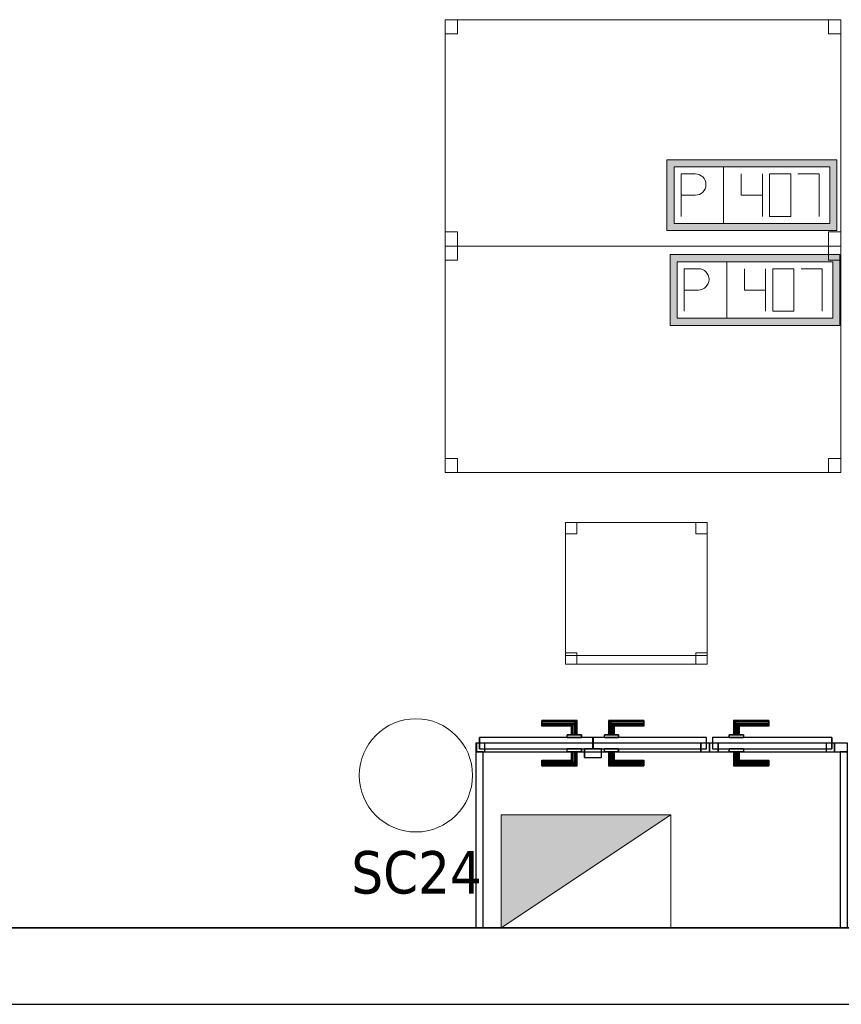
# Model space of a CAD drawing. Header units: metres. Extents: x 397.7 to 427.5, y 12.7 to 28.4.
# Tile 14 of 122: x 404.4 to 407.3, y 12.8 to 16.3. Entities that reach past the tile are written whole.
import ezdxf

# ---------------------------------------------------------------- set-up
doc = ezdxf.new("R2010")
doc.units = ezdxf.units.M
doc.layers.add('01_CARPINTERIA', color=5, linetype='Continuous', lineweight=25, true_color=0x0000ff)
doc.layers.add('01_SUELOS', color=7, linetype='Continuous', lineweight=25, true_color=0x007f00)
for name, color, linetype, lineweight in [('02_MOBILIARIO', 7, 'Continuous', 18), ('A-COLS-____-MCUT', 7, 'Continuous', 18), ('A-COLS-____-OTLN', 7, 'Continuous', 18), ('A-DETL-____-MBND', 7, 'Continuous', 18), ('A-DETL-GENF-OTLN', 7, 'Continuous', 18), ('A-GENM-____-OTLN', 7, 'Continuous', 18), ('A-WALL-____-MCUT', 7, 'Continuous', 25), ('A-WALL-____-OTLN', 7, 'Continuous', 25), ('E-ELEC-EQPM-IDEN', 7, 'Continuous', 30)]:
    doc.layers.add(name, color=color, linetype=linetype, lineweight=lineweight)
doc.styles.add('Tahoma_3', font='tahoma.ttf', dxfattribs={"height": 0.15})

# ---------------------------------------------------------------- blocks, each defined once
blk = doc.blocks.new('Family - Mur P5-151247-08_ELEC_P5')
at = {"layer": 'A-WALL-____-MCUT', "color": 253, "true_color": 0xaaaaaa}
for p, q in [((25.4725, 0.27), (0.0535, 0.27)), ((0, 0), (25.4166, 0))]:
    blk.add_line(p, q, dxfattribs=at)
at = {"layer": 'A-WALL-____-OTLN', "color": 253, "true_color": 0xaaaaaa}
for p, q in [((25.4725, 0.27), (0.0535, 0.27)), ((0, 0), (25.4166, 0))]:
    blk.add_line(p, q, dxfattribs=at)
at = {"layer": 'A-WALL-____-OTLN', "color": 253, "lineweight": 18, "true_color": 0xaaaaaa}
blk.add_line((0, 0), (25.4166, 0), dxfattribs=at)
blk = doc.blocks.new('Family - LONDR55-XX_ZZ-ARQ-CAA-M3D-Londres55-151267-08_ELEC_P5')
at = {"layer": '01_CARPINTERIA', "color": 161, "true_color": 0xaaaaff}
for p, q in [((0.2308, 0.1087), (0.2308, 0.11)), ((0.2308, 0.11), (0.2308, 0.1087)), ((0.3558, 0.11), (0.2308, 0.11)), ((0.2308, 0.105), (0.2308, 0.1087)), ((0.2308, 0.1087), (0.2308, 0.105)), ((0.3545, 0.1087), (0.2308, 0.1087)), ((0.3545, 0.1087), (0.2308, 0.1087)), ((0.2308, 0.1), (0.2308, 0.105)), ((0.2308, 0.105), (0.2308, 0.1)), ((0.3508, 0.105), (0.2308, 0.105)), ((0.3508, 0.105), (0.2308, 0.105)), ((0.3508, 0.105), (0.3458, 0.1)), ((0.3458, 0.1), (0.3508, 0.105)), ((0.3545, 0.1087), (0.3508, 0.105)), ((0.3508, 0.105), (0.3545, 0.1087)), ((0.3508, 0.06), (0.3508, 0.105)), ((0.3508, 0.06), (0.3508, 0.105)), ((0.3558, 0.11), (0.3545, 0.1087)), ((0.3545, 0.1087), (0.3558, 0.11)), ((0.3545, 0.06), (0.3545, 0.1087)), ((0.3545, 0.06), (0.3545, 0.1087)), ((0.3558, 0.06), (0.3558, 0.11)), ((0.4682, 0.1087), (0.4668, 0.11)), ((0.4668, 0.11), (0.4668, 0.06)), ((0.4668, 0.11), (0.4682, 0.1087)), ((0.5918, 0.11), (0.4668, 0.11)), ((0.4718, 0.105), (0.4682, 0.1087)), ((0.4682, 0.1087), (0.4682, 0.06)), ((0.4682, 0.1087), (0.4682, 0.06)), ((0.4682, 0.1087), (0.4718, 0.105)), ((0.5918, 0.1087), (0.4682, 0.1087)), ((0.5918, 0.1087), (0.4682, 0.1087)), ((0.4768, 0.1), (0.4718, 0.105)), ((0.4718, 0.105), (0.4718, 0.06)), ((0.4718, 0.105), (0.4718, 0.06)), ((0.4718, 0.105), (0.4768, 0.1)), ((0.5918, 0.105), (0.4718, 0.105)), ((0.5918, 0.105), (0.4718, 0.105)), ((0.5918, 0.1087), (0.5918, 0.11)), ((0.5918, 0.11), (0.5918, 0.1087)), ((0.5918, 0.105), (0.5918, 0.1087)), ((0.5918, 0.1087), (0.5918, 0.105)), ((0.5918, 0.105), (0.5918, 0.1)), ((0.5918, 0.1), (0.5918, 0.105)), ((0.2308, 0.095), (0.2308, 0.1)), ((0.2308, 0.1), (0.2308, 0.095)), ((0.2308, 0.1), (0.3458, 0.1)), ((0.3458, 0.1), (0.2308, 0.1)), ((0.2308, 0.095), (0.2308, 0.0913)), ((0.2308, 0.0913), (0.2308, 0.095)), ((0.3408, 0.095), (0.2308, 0.095)), ((0.3408, 0.095), (0.2308, 0.095)), ((0.2308, 0.0913), (0.2308, 0.09)), ((0.2308, 0.09), (0.2308, 0.0913)), ((0.3372, 0.0913), (0.2308, 0.0913)), ((0.3372, 0.0913), (0.2308, 0.0913)), ((0.3358, 0.09), (0.2308, 0.09)), ((0.3358, 0.09), (0.3372, 0.0913)), ((0.3372, 0.0913), (0.3358, 0.09)), ((0.3358, 0.06), (0.3358, 0.09)), ((0.3372, 0.0913), (0.3408, 0.095)), ((0.3408, 0.095), (0.3372, 0.0913)), ((0.3372, 0.06), (0.3372, 0.0913)), ((0.3372, 0.06), (0.3372, 0.0913)), ((0.3408, 0.095), (0.3458, 0.1)), ((0.3458, 0.1), (0.3408, 0.095)), ((0.3408, 0.06), (0.3408, 0.095)), ((0.3408, 0.06), (0.3408, 0.095)), ((0.3458, 0.1), (0.3458, 0.06)), ((0.3458, 0.06), (0.3458, 0.1)), ((0.4768, 0.06), (0.4768, 0.1)), ((0.4768, 0.1), (0.4768, 0.06)), ((0.4768, 0.1), (0.4818, 0.095)), ((0.4818, 0.095), (0.4768, 0.1)), ((0.4768, 0.1), (0.5918, 0.1)), ((0.5918, 0.1), (0.4768, 0.1)), ((0.4818, 0.095), (0.4818, 0.06)), ((0.4818, 0.095), (0.4855, 0.0913)), ((0.4855, 0.0913), (0.4818, 0.095)), ((0.4818, 0.095), (0.4818, 0.06)), ((0.5918, 0.095), (0.4818, 0.095)), ((0.5918, 0.095), (0.4818, 0.095)), ((0.4855, 0.0913), (0.4855, 0.06)), ((0.4855, 0.0913), (0.4868, 0.09)), ((0.4868, 0.09), (0.4855, 0.0913)), ((0.4855, 0.0913), (0.4855, 0.06)), ((0.5918, 0.0913), (0.4855, 0.0913)), ((0.5918, 0.0913), (0.4855, 0.0913)), ((0.4868, 0.09), (0.4868, 0.06)), ((0.5918, 0.09), (0.4868, 0.09)), ((0.5918, 0.1), (0.5918, 0.095)), ((0.5918, 0.095), (0.5918, 0.1)), ((0.5918, 0.095), (0.5918, 0.0913)), ((0.5918, 0.0913), (0.5918, 0.095)), ((0.5918, 0.0913), (0.5918, 0.09)), ((0.5918, 0.09), (0.5918, 0.0913)), ((0.4108, 0.05), (0.01, 0.05)), ((0.01, 0.05), (0.01, 0.01)), ((0.4108, 0.05), (0.01, 0.05)), ((0.01, 0.01), (0.01, 0.05)), ((0.3708, 0.06), (0.3208, 0.06)), ((0.3208, 0.06), (0.3708, 0.06)), ((0.3208, 0.05), (0.3208, 0.06)), ((0.3208, 0.05), (0.3208, 0.06)), ((0.3708, 0.05), (0.3208, 0.05)), ((0.3208, 0.05), (0.3708, 0.05)), ((0.3372, 0.06), (0.3358, 0.06)), ((0.3358, 0.06), (0.3372, 0.06)), ((0.3408, 0.06), (0.3372, 0.06)), ((0.3372, 0.06), (0.3408, 0.06)), ((0.3458, 0.06), (0.3408, 0.06)), ((0.3408, 0.06), (0.3458, 0.06)), ((0.3508, 0.06), (0.3458, 0.06)), ((0.3458, 0.06), (0.3508, 0.06)), ((0.3508, 0.06), (0.3545, 0.06)), ((0.3545, 0.06), (0.3508, 0.06)), ((0.3545, 0.06), (0.3558, 0.06)), ((0.3558, 0.06), (0.3545, 0.06)), ((0.3708, 0.05), (0.3708, 0.06)), ((0.3708, 0.06), (0.3708, 0.05)), ((0.4108, 0.01), (0.4108, 0.05)), ((0.4108, 0.01), (0.4108, 0.05)), ((0.8127, 0.05), (0.4118, 0.05)), ((0.4118, 0.05), (0.4118, 0.01)), ((0.8127, 0.05), (0.4118, 0.05)), ((0.4118, 0.01), (0.4118, 0.05)), ((0.5018, 0.06), (0.4518, 0.06)), ((0.4518, 0.06), (0.5018, 0.06)), ((0.4518, 0.05), (0.4518, 0.06)), ((0.4518, 0.05), (0.4518, 0.06)), ((0.5018, 0.05), (0.4518, 0.05)), ((0.4518, 0.05), (0.5018, 0.05)), ((0.4682, 0.06), (0.4668, 0.06)), ((0.4668, 0.06), (0.4682, 0.06)), ((0.4718, 0.06), (0.4682, 0.06)), ((0.4682, 0.06), (0.4718, 0.06)), ((0.4768, 0.06), (0.4718, 0.06)), ((0.4718, 0.06), (0.4768, 0.06)), ((0.4818, 0.06), (0.4768, 0.06)), ((0.4768, 0.06), (0.4818, 0.06)), ((0.4818, 0.06), (0.4855, 0.06)), ((0.4855, 0.06), (0.4818, 0.06)), ((0.4855, 0.06), (0.4868, 0.06)), ((0.4868, 0.06), (0.4855, 0.06)), ((0.5018, 0.05), (0.5018, 0.06)), ((0.5018, 0.06), (0.5018, 0.05)), ((0.8127, 0.01), (0.8127, 0.05)), ((0.8127, 0.01), (0.8127, 0.05)), ((0.03, 0.03), (0, 0.03)), ((0, 0.03), (0, 0)), ((0.03, 0.03), (0, 0.03)), ((0, 0), (0, 0.03)), ((0, 0), (0.03, 0)), ((0, 0), (0.03, 0)), ((0.01, 0.01), (0.4108, 0.01)), ((0.01, 0.01), (0.4108, 0.01)), ((0.03, 0), (0.03, 0.03)), ((0.03, 0), (0.03, 0.03)), ((0.3208, 0.01), (0.3708, 0.01)), ((0.3708, 0.01), (0.3208, 0.01)), ((0.3208, 0), (0.3208, 0.01)), ((0.3208, 0), (0.3208, 0.01)), ((0.3208, 0), (0.3708, 0)), ((0.3708, 0), (0.3208, 0)), ((0.3372, 0), (0.3358, 0)), ((0.3358, 0), (0.3372, 0)), ((0.3358, -0.03), (0.3358, 0)), ((0.3408, 0), (0.3372, 0)), ((0.3372, 0), (0.3408, 0)), ((0.3372, -0.0313), (0.3372, 0)), ((0.3372, -0.0313), (0.3372, 0)), ((0.3408, 0), (0.3458, 0)), ((0.3458, 0), (0.3408, 0)), ((0.3408, -0.035), (0.3408, 0)), ((0.3458, 0), (0.3508, 0)), ((0.3508, 0), (0.3458, 0)), ((0.3458, 0), (0.3458, -0.04)), ((0.3458, -0.04), (0.3458, 0)), ((0.3508, 0), (0.3545, 0)), ((0.3545, 0), (0.3508, 0)), ((0.3508, -0.045), (0.3508, 0)), ((0.3545, 0), (0.3558, 0)), ((0.3558, 0), (0.3545, 0)), ((0.3545, -0.0487), (0.3545, 0)), ((0.3708, 0), (0.3708, 0.01)), ((0.3708, 0.01), (0.3708, 0)), ((0.4418, 0.01), (0.3818, 0.01)), ((0.3818, 0.01), (0.3818, -0.02)), ((0.4418, 0.01), (0.3818, 0.01)), ((0.3818, -0.02), (0.3818, 0.01)), ((0.4118, 0.01), (0.8127, 0.01)), ((0.4118, 0.01), (0.8127, 0.01)), ((0.4418, -0.02), (0.4418, 0.01)), ((0.4418, -0.02), (0.4418, 0.01)), ((0.4518, 0.01), (0.5018, 0.01)), ((0.5018, 0.01), (0.4518, 0.01)), ((0.4518, 0), (0.4518, 0.01)), ((0.4518, 0), (0.4518, 0.01)), ((0.4518, 0), (0.5018, 0)), ((0.5018, 0), (0.4518, 0)), ((0.4682, 0), (0.4668, 0)), ((0.4668, 0), (0.4682, 0)), ((0.4668, 0), (0.4668, -0.05)), ((0.4718, 0), (0.4682, 0)), ((0.4682, 0), (0.4718, 0)), ((0.4682, 0), (0.4682, -0.0487)), ((0.4718, 0), (0.4768, 0)), ((0.4768, 0), (0.4718, 0)), ((0.4718, 0), (0.4718, -0.045)), ((0.4768, 0), (0.4818, 0)), ((0.4818, 0), (0.4768, 0)), ((0.4768, -0.04), (0.4768, 0)), ((0.4768, 0), (0.4768, -0.04)), ((0.4818, 0), (0.4855, 0)), ((0.4855, 0), (0.4818, 0)), ((0.4855, 0), (0.4868, 0)), ((0.4868, 0), (0.4855, 0)), ((0.4855, 0), (0.4855, -0.0313)), ((0.5018, 0), (0.5018, 0.01)), ((0.5018, 0.01), (0.5018, 0)), ((0.8227, 0.03), (0.7927, 0.03)), ((0.7927, 0.03), (0.7927, 0)), ((0.8227, 0.03), (0.7927, 0.03)), ((0.7927, 0), (0.7927, 0.03)), ((0.7927, 0), (0.8227, 0)), ((0.7927, 0), (0.8227, 0)), ((0.8227, 0), (0.8227, 0.03)), ((0.8227, 0), (0.8227, 0.03)), ((0.2308, -0.0313), (0.2308, -0.03)), ((0.2308, -0.03), (0.2308, -0.0313)), ((0.2308, -0.03), (0.3358, -0.03)), ((0.2308, -0.035), (0.2308, -0.0313)), ((0.2308, -0.0313), (0.2308, -0.035)), ((0.2308, -0.0313), (0.3372, -0.0313)), ((0.2308, -0.0313), (0.3372, -0.0313)), ((0.3372, -0.0313), (0.3358, -0.03)), ((0.3358, -0.03), (0.3372, -0.0313)), ((0.3408, -0.035), (0.3372, -0.0313)), ((0.3372, -0.0313), (0.3408, -0.035)), ((0.3408, -0.035), (0.3408, 0)), ((0.3508, -0.045), (0.3508, 0)), ((0.3545, -0.0487), (0.3545, 0)), ((0.3558, -0.05), (0.3558, 0)), ((0.3818, -0.02), (0.4418, -0.02)), ((0.3818, -0.02), (0.4418, -0.02)), ((0.4682, 0), (0.4682, -0.0487)), ((0.4718, 0), (0.4718, -0.045)), ((0.4818, 0), (0.4818, -0.035)), ((0.4818, 0), (0.4818, -0.035)), ((0.4855, -0.0313), (0.4818, -0.035)), ((0.4818, -0.035), (0.4855, -0.0313)), ((0.4855, 0), (0.4855, -0.0313)), ((0.4868, -0.03), (0.4855, -0.0313)), ((0.4855, -0.0313), (0.4868, -0.03)), ((0.4855, -0.0313), (0.5918, -0.0313)), ((0.4855, -0.0313), (0.5918, -0.0313)), ((0.4868, 0), (0.4868, -0.03)), ((0.4868, -0.03), (0.5918, -0.03)), ((0.5918, -0.0313), (0.5918, -0.03)), ((0.5918, -0.03), (0.5918, -0.0313)), ((0.5918, -0.035), (0.5918, -0.0313)), ((0.5918, -0.0313), (0.5918, -0.035)), ((0.2308, -0.04), (0.2308, -0.035)), ((0.2308, -0.035), (0.2308, -0.04)), ((0.2308, -0.035), (0.3408, -0.035)), ((0.2308, -0.035), (0.3408, -0.035)), ((0.2308, -0.045), (0.2308, -0.04)), ((0.2308, -0.04), (0.2308, -0.045)), ((0.3458, -0.04), (0.2308, -0.04)), ((0.2308, -0.04), (0.3458, -0.04)), ((0.2308, -0.045), (0.2308, -0.0487)), ((0.2308, -0.0487), (0.2308, -0.045)), ((0.2308, -0.045), (0.3508, -0.045)), ((0.2308, -0.045), (0.3508, -0.045)), ((0.2308, -0.0487), (0.2308, -0.05)), ((0.2308, -0.05), (0.2308, -0.0487)), ((0.2308, -0.0487), (0.3545, -0.0487)), ((0.2308, -0.0487), (0.3545, -0.0487)), ((0.2308, -0.05), (0.3558, -0.05)), ((0.3458, -0.04), (0.3408, -0.035)), ((0.3408, -0.035), (0.3458, -0.04)), ((0.3458, -0.04), (0.3508, -0.045)), ((0.3508, -0.045), (0.3458, -0.04)), ((0.3508, -0.045), (0.3545, -0.0487)), ((0.3545, -0.0487), (0.3508, -0.045)), ((0.3545, -0.0487), (0.3558, -0.05)), ((0.3558, -0.05), (0.3545, -0.0487)), ((0.4668, -0.05), (0.4682, -0.0487)), ((0.4682, -0.0487), (0.4668, -0.05)), ((0.4668, -0.05), (0.5918, -0.05)), ((0.4682, -0.0487), (0.4718, -0.045)), ((0.4718, -0.045), (0.4682, -0.0487)), ((0.4682, -0.0487), (0.5918, -0.0487)), ((0.4682, -0.0487), (0.5918, -0.0487)), ((0.4718, -0.045), (0.4768, -0.04)), ((0.4768, -0.04), (0.4718, -0.045)), ((0.4718, -0.045), (0.5918, -0.045)), ((0.4718, -0.045), (0.5918, -0.045)), ((0.4818, -0.035), (0.4768, -0.04)), ((0.4768, -0.04), (0.4818, -0.035)), ((0.5918, -0.04), (0.4768, -0.04)), ((0.4768, -0.04), (0.5918, -0.04)), ((0.4818, -0.035), (0.5918, -0.035)), ((0.4818, -0.035), (0.5918, -0.035)), ((0.5918, -0.035), (0.5918, -0.04)), ((0.5918, -0.04), (0.5918, -0.035)), ((0.5918, -0.04), (0.5918, -0.045)), ((0.5918, -0.045), (0.5918, -0.04)), ((0.5918, -0.045), (0.5918, -0.0487)), ((0.5918, -0.0487), (0.5918, -0.045)), ((0.5918, -0.0487), (0.5918, -0.05)), ((0.5918, -0.05), (0.5918, -0.0487))]:
    blk.add_line(p, q, dxfattribs=at)
blk = doc.blocks.new('Family - Porta PA-151268-08_ELEC_P5')
blk.add_blockref('Family - LONDR55-XX_ZZ-ARQ-CAA-M3D-Londres55-151267-08_ELEC_P5', (0, 0))
blk = doc.blocks.new('Family - Evans PA-151382-08_ELEC_P5')
at = {"layer": 'A-WALL-____-MCUT', "color": 253, "true_color": 0xaaaaaa}
for p, q in [((0.0453, 0.03), (0, 0.03)), ((0, 0.03), (0, 0)), ((0, 0), (0.0453, 0)), ((0.0453, 0), (0.0453, 0.03)), ((0.4872, 0.03), (0.4872, 0)), ((0.4878, 0.03), (0.4872, 0.03)), ((0.4872, 0), (0.4878, 0)), ((0.4878, 0), (0.4878, 0.03)), ((1.3105, 0.03), (1.3105, 0)), ((1.3123, 0.03), (1.3105, 0.03)), ((1.3105, 0), (1.3123, 0)), ((1.3123, 0), (1.3123, 0.03))]:
    blk.add_line(p, q, dxfattribs=at)
at = {"layer": 'A-WALL-____-OTLN', "color": 253, "true_color": 0xaaaaaa}
for p, q in [((1.3123, 0.03), (0, 0.03)), ((0, 0.03), (0, 0)), ((0, 0), (1.3123, 0)), ((0.0453, 0), (0.0453, 0.03)), ((0.4872, 0.03), (0.0453, 0.03)), ((0.0453, 0), (0.4872, 0)), ((0.4872, 0), (0.4872, 0.03)), ((0.4878, 0), (0.4878, 0.03)), ((1.3105, 0.03), (0.4878, 0.03)), ((0.4878, 0), (1.3105, 0)), ((1.3105, 0), (1.3105, 0.03)), ((1.3123, 0), (1.3123, 0.03))]:
    blk.add_line(p, q, dxfattribs=at)
at = {"layer": 'A-WALL-____-OTLN', "color": 253, "lineweight": 18, "true_color": 0xaaaaaa}
blk.add_line((0, 0), (1.3123, 0), dxfattribs=at)
blk = doc.blocks.new('Family - Vano de puerta PA-151384-08_ELEC_P5')
at = {"layer": 'A-GENM-____-OTLN', "color": 253, "true_color": 0xaaaaaa}
for p, q in [((406.8738, 13.7631), (406.0511, 13.7631)), ((406.0511, 13.7631), (406.0511, 13.7331)), ((406.0511, 13.7631), (406.8738, 13.7631)), ((406.0511, 13.7331), (406.0511, 13.7631)), ((406.8738, 13.7331), (406.8738, 13.7631)), ((406.8738, 13.7331), (406.8738, 13.7631)), ((406.0511, 13.7331), (406.8738, 13.7331)), ((406.8738, 13.7331), (406.0511, 13.7331))]:
    blk.add_line(p, q, dxfattribs=at)
blk = doc.blocks.new('Family - Vano de puerta PA-151386-08_ELEC_P5')
at = {"layer": 'A-GENM-____-OTLN', "color": 253, "true_color": 0xaaaaaa}
for p, q in [((407.3163, 13.7631), (406.8744, 13.7631)), ((406.8744, 13.7631), (406.8744, 13.7331)), ((406.8744, 13.7631), (407.3163, 13.7631)), ((406.8744, 13.7331), (406.8744, 13.7631)), ((407.3163, 13.7331), (407.3163, 13.7631)), ((407.3163, 13.7331), (407.3163, 13.7631)), ((406.8744, 13.7331), (407.3163, 13.7331)), ((407.3163, 13.7331), (406.8744, 13.7331))]:
    blk.add_line(p, q, dxfattribs=at)
blk = doc.blocks.new('Family - Cadira d_Oficina_P5-151408-08_ELEC_P5')
at = {"layer": 'A-DETL-____-MBND', "color": 253, "true_color": 0xaaaaaa}
for p, q in [((0, 0), (0, 0.5)), ((0, 0.5), (0.5, 0.5)), ((0, 0.5), (0, 0)), ((0.5, 0.5), (0, 0.5)), ((0, 0.5), (0.04, 0.5)), ((0, 0.46), (0, 0.5)), ((0.04, 0.5), (0, 0.5)), ((0, 0.5), (0, 0.46)), ((0.04, 0.5), (0.04, 0.46)), ((0.04, 0.46), (0.04, 0.5)), ((0.46, 0.5), (0.5, 0.5)), ((0.46, 0.46), (0.46, 0.5)), ((0.5, 0.5), (0.46, 0.5)), ((0.46, 0.5), (0.46, 0.46)), ((0.5, 0.5), (0.5, 0.46)), ((0.5, 0.46), (0.5, 0.5)), ((0.5, 0.5), (0.5, 0)), ((0.5, 0), (0.5, 0.5)), ((0.04, 0.46), (0, 0.46)), ((0, 0.46), (0.04, 0.46)), ((0.5, 0.46), (0.46, 0.46)), ((0.46, 0.46), (0.5, 0.46)), ((0, 0.04), (0.04, 0.04)), ((0, 0), (0, 0.04)), ((0.04, 0.04), (0, 0.04)), ((0, 0.04), (0, 0)), ((0.04, 0.04), (0.04, 0)), ((0.04, 0), (0.04, 0.04)), ((0.46, 0.04), (0.5, 0.04)), ((0.46, 0), (0.46, 0.04)), ((0.5, 0.04), (0.46, 0.04)), ((0.46, 0.04), (0.46, 0)), ((0.5, 0.04), (0.5, 0)), ((0.5, 0), (0.5, 0.04)), ((0, 0.03), (0.5, 0.03)), ((0, 0), (0, 0.03)), ((0.5, 0.03), (0, 0.03)), ((0, 0.03), (0, 0)), ((0.04, 0), (0, 0)), ((0, 0), (0.04, 0)), ((0.5, 0), (0, 0)), ((0, 0), (0.5, 0)), ((0.5, 0), (0, 0)), ((0, 0), (0.5, 0)), ((0.46, 0), (0.5, 0)), ((0.5, 0.03), (0.5, 0)), ((0.5, 0), (0.5, 0.03)), ((0.5, 0), (0.46, 0))]:
    blk.add_line(p, q, dxfattribs=at)
blk = doc.blocks.new('Family - Taula 140X80_P5-151414-08_ELEC_P5')
at = {"layer": 'A-DETL-____-MBND', "color": 253, "true_color": 0xaaaaaa}
for p, q in [((0, 0.8001), (1.3973, 0.8001)), ((0, 0), (0, 0.8001)), ((1.3973, 0.8001), (0, 0.8001)), ((0, 0.8001), (0, 0)), ((0, 0.8001), (0.0437, 0.8001)), ((0, 0.7501), (0, 0.8001)), ((0.0437, 0.8001), (0, 0.8001)), ((0, 0.8001), (0, 0.7501)), ((0.0437, 0.8001), (0.0437, 0.7501)), ((0.0437, 0.7501), (0.0437, 0.8001)), ((1.3536, 0.8001), (1.3973, 0.8001)), ((1.3536, 0.7501), (1.3536, 0.8001)), ((1.3973, 0.8001), (1.3536, 0.8001)), ((1.3536, 0.8001), (1.3536, 0.7501)), ((1.3973, 0.8001), (1.3973, 0.7501)), ((1.3973, 0.7501), (1.3973, 0.8001)), ((1.3973, 0.8001), (1.3973, 0)), ((1.3973, 0), (1.3973, 0.8001)), ((0.0437, 0.7501), (0, 0.7501)), ((0, 0.7501), (0.0437, 0.7501)), ((1.3973, 0.7501), (1.3536, 0.7501)), ((1.3536, 0.7501), (1.3973, 0.7501)), ((0, 0.05), (0.0437, 0.05)), ((0, 0), (0, 0.05)), ((0.0437, 0.05), (0, 0.05)), ((0, 0.05), (0, 0)), ((0.0437, 0.05), (0.0437, 0)), ((0.0437, 0), (0.0437, 0.05)), ((1.3536, 0.05), (1.3973, 0.05)), ((1.3536, 0), (1.3536, 0.05)), ((1.3973, 0.05), (1.3536, 0.05)), ((1.3536, 0.05), (1.3536, 0)), ((1.3973, 0.05), (1.3973, 0)), ((1.3973, 0), (1.3973, 0.05)), ((0.0437, 0), (0, 0)), ((0, 0), (0.0437, 0)), ((0, 0), (1.3973, 0)), ((1.3973, 0), (1.3536, 0)), ((1.3536, 0), (1.3973, 0)), ((1.3973, 0), (0, 0))]:
    blk.add_line(p, q, dxfattribs=at)
blk = doc.blocks.new('Family - Taula 140X80_P5-151506-08_ELEC_P5')
at = {"layer": 'A-DETL-____-MBND', "color": 253, "true_color": 0xaaaaaa}
for p, q in [((0, 0.7501), (0, 0.8001)), ((0, 0.8001), (0.0437, 0.8001)), ((0.0437, 0.8001), (0, 0.8001)), ((0, 0.8001), (0, 0.7501)), ((0, 0), (0, 0.8001)), ((0, 0.8001), (1.3973, 0.8001)), ((1.3973, 0.8001), (0, 0.8001)), ((0, 0.8001), (0, 0)), ((0.0437, 0.8001), (0.0437, 0.7501)), ((0.0437, 0.7501), (0.0437, 0.8001)), ((1.3536, 0.7501), (1.3536, 0.8001)), ((1.3536, 0.8001), (1.3973, 0.8001)), ((1.3973, 0.8001), (1.3536, 0.8001)), ((1.3536, 0.8001), (1.3536, 0.7501)), ((1.3973, 0.8001), (1.3973, 0)), ((1.3973, 0), (1.3973, 0.8001)), ((1.3973, 0.8001), (1.3973, 0.7501)), ((1.3973, 0.7501), (1.3973, 0.8001)), ((0.0437, 0.7501), (0, 0.7501)), ((0, 0.7501), (0.0437, 0.7501)), ((1.3973, 0.7501), (1.3536, 0.7501)), ((1.3536, 0.7501), (1.3973, 0.7501)), ((0, 0), (0, 0.05)), ((0, 0.05), (0.0437, 0.05)), ((0.0437, 0.05), (0, 0.05)), ((0, 0.05), (0, 0)), ((0.0437, 0.05), (0.0437, 0)), ((0.0437, 0), (0.0437, 0.05)), ((1.3536, 0), (1.3536, 0.05)), ((1.3536, 0.05), (1.3973, 0.05)), ((1.3973, 0.05), (1.3536, 0.05)), ((1.3536, 0.05), (1.3536, 0)), ((1.3973, 0.05), (1.3973, 0)), ((1.3973, 0), (1.3973, 0.05)), ((0.0437, 0), (0, 0)), ((0, 0), (0.0437, 0)), ((1.3973, 0), (0, 0)), ((0, 0), (1.3973, 0)), ((1.3973, 0), (1.3536, 0)), ((1.3536, 0), (1.3973, 0))]:
    blk.add_line(p, q, dxfattribs=at)
blk = doc.blocks.new('Family - Evans PA-151620-08_ELEC_P5')
at = {"layer": 'A-WALL-____-MCUT', "color": 253, "true_color": 0xaaaaaa}
for p, q in [((0.6225, 0.025), (0, 0.025)), ((0, 0.025), (0, 0)), ((0, 0), (0.6225, 0)), ((0.6225, 0), (0.6225, 0.025))]:
    blk.add_line(p, q, dxfattribs=at)
at = {"layer": 'A-WALL-____-OTLN', "color": 253, "true_color": 0xaaaaaa}
for p, q in [((0.6225, 0.025), (0, 0.025)), ((0, 0.025), (0, 0)), ((0, 0), (0.6225, 0)), ((0.6225, 0), (0.6225, 0.025))]:
    blk.add_line(p, q, dxfattribs=at)
at = {"layer": 'A-WALL-____-OTLN', "color": 253, "lineweight": 18, "true_color": 0xaaaaaa}
blk.add_line((0, 0), (0.6225, 0), dxfattribs=at)
blk = doc.blocks.new('Family - LONDR55-XX_ZZ-ARQ-CAA-M3D-Londres55-151687-08_ELEC_P5')
at = {"layer": '01_CARPINTERIA', "color": 161, "true_color": 0xaaaaff}
for p, q in [((0.0863, 0.1087), (0.085, 0.11)), ((0.085, 0.11), (0.085, 0.06)), ((0.085, 0.11), (0.0863, 0.1087)), ((0.21, 0.11), (0.085, 0.11)), ((0.09, 0.105), (0.0863, 0.1087)), ((0.0863, 0.1087), (0.0863, 0.06)), ((0.0863, 0.1087), (0.0863, 0.06)), ((0.0863, 0.1087), (0.09, 0.105)), ((0.21, 0.1087), (0.0863, 0.1087)), ((0.21, 0.1087), (0.0863, 0.1087)), ((0.095, 0.1), (0.09, 0.105)), ((0.09, 0.105), (0.09, 0.06)), ((0.09, 0.105), (0.09, 0.06)), ((0.09, 0.105), (0.095, 0.1)), ((0.21, 0.105), (0.09, 0.105)), ((0.21, 0.105), (0.09, 0.105)), ((0.21, 0.1087), (0.21, 0.11)), ((0.21, 0.11), (0.21, 0.1087)), ((0.21, 0.105), (0.21, 0.1087)), ((0.21, 0.1087), (0.21, 0.105)), ((0.21, 0.105), (0.21, 0.1)), ((0.21, 0.1), (0.21, 0.105)), ((0.095, 0.06), (0.095, 0.1)), ((0.095, 0.1), (0.095, 0.06)), ((0.095, 0.1), (0.1, 0.095)), ((0.1, 0.095), (0.095, 0.1)), ((0.095, 0.1), (0.21, 0.1)), ((0.21, 0.1), (0.095, 0.1)), ((0.1, 0.095), (0.1, 0.06)), ((0.1, 0.095), (0.1037, 0.0913)), ((0.1037, 0.0913), (0.1, 0.095)), ((0.1, 0.095), (0.1, 0.06)), ((0.21, 0.095), (0.1, 0.095)), ((0.21, 0.095), (0.1, 0.095)), ((0.1037, 0.0913), (0.1037, 0.06)), ((0.1037, 0.0913), (0.105, 0.09)), ((0.105, 0.09), (0.1037, 0.0913)), ((0.1037, 0.0913), (0.1037, 0.06)), ((0.21, 0.0913), (0.1037, 0.0913)), ((0.21, 0.0913), (0.1037, 0.0913)), ((0.105, 0.09), (0.105, 0.06)), ((0.21, 0.09), (0.105, 0.09)), ((0.21, 0.1), (0.21, 0.095)), ((0.21, 0.095), (0.21, 0.1)), ((0.21, 0.095), (0.21, 0.0913)), ((0.21, 0.0913), (0.21, 0.095)), ((0.21, 0.0913), (0.21, 0.09)), ((0.21, 0.09), (0.21, 0.0913)), ((0.4319, 0.05), (0.01, 0.05)), ((0.01, 0.05), (0.01, 0.01)), ((0.4319, 0.05), (0.01, 0.05)), ((0.01, 0.05), (0.01, 0.01)), ((0.12, 0.06), (0.07, 0.06)), ((0.07, 0.06), (0.12, 0.06)), ((0.07, 0.06), (0.07, 0.05)), ((0.07, 0.05), (0.07, 0.06)), ((0.12, 0.05), (0.07, 0.05)), ((0.07, 0.05), (0.12, 0.05)), ((0.0863, 0.06), (0.085, 0.06)), ((0.085, 0.06), (0.0863, 0.06)), ((0.09, 0.06), (0.0863, 0.06)), ((0.0863, 0.06), (0.09, 0.06)), ((0.095, 0.06), (0.09, 0.06)), ((0.09, 0.06), (0.095, 0.06)), ((0.1, 0.06), (0.095, 0.06)), ((0.095, 0.06), (0.1, 0.06)), ((0.1, 0.06), (0.1037, 0.06)), ((0.1037, 0.06), (0.1, 0.06)), ((0.1037, 0.06), (0.105, 0.06)), ((0.105, 0.06), (0.1037, 0.06)), ((0.12, 0.06), (0.12, 0.05)), ((0.12, 0.06), (0.12, 0.05)), ((0.4319, 0.01), (0.4319, 0.05)), ((0.4319, 0.05), (0.4319, 0.01)), ((0.03, 0.03), (0, 0.03)), ((0, 0.03), (0, 0)), ((0.03, 0.03), (0, 0.03)), ((0, 0.03), (0, 0)), ((0, 0), (0.03, 0)), ((0, 0), (0.03, 0)), ((0.01, 0.01), (0.4319, 0.01)), ((0.01, 0.01), (0.4319, 0.01)), ((0.03, 0), (0.03, 0.03)), ((0.03, 0.03), (0.03, 0)), ((0.07, 0.01), (0.12, 0.01)), ((0.12, 0.01), (0.07, 0.01)), ((0.07, 0.01), (0.07, 0)), ((0.07, 0), (0.07, 0.01)), ((0.07, 0), (0.12, 0)), ((0.12, 0), (0.07, 0)), ((0.0863, 0), (0.085, 0)), ((0.085, 0), (0.0863, 0)), ((0.085, 0), (0.085, -0.05)), ((0.09, 0), (0.0863, 0)), ((0.0863, 0), (0.09, 0)), ((0.0863, 0), (0.0863, -0.0487)), ((0.09, 0), (0.095, 0)), ((0.095, 0), (0.09, 0)), ((0.09, 0), (0.09, -0.045)), ((0.09, 0), (0.09, -0.045)), ((0.095, 0), (0.1, 0)), ((0.1, 0), (0.095, 0)), ((0.095, -0.04), (0.095, 0)), ((0.095, 0), (0.095, -0.04)), ((0.1, 0), (0.1037, 0)), ((0.1037, 0), (0.1, 0)), ((0.1, 0), (0.1, -0.035)), ((0.1037, 0), (0.105, 0)), ((0.105, 0), (0.1037, 0)), ((0.1037, 0), (0.1037, -0.0313)), ((0.105, 0), (0.105, -0.03)), ((0.12, 0.01), (0.12, 0)), ((0.12, 0.01), (0.12, 0)), ((0.4419, 0.03), (0.4119, 0.03)), ((0.4119, 0.03), (0.4119, 0)), ((0.4419, 0.03), (0.4119, 0.03)), ((0.4119, 0.03), (0.4119, 0)), ((0.4119, 0), (0.4419, 0)), ((0.4119, 0), (0.4419, 0)), ((0.4419, 0), (0.4419, 0.03)), ((0.4419, 0.03), (0.4419, 0)), ((0.0863, 0), (0.0863, -0.0487)), ((0.1, 0), (0.1, -0.035)), ((0.1037, -0.0313), (0.1, -0.035)), ((0.1, -0.035), (0.1037, -0.0313)), ((0.1037, 0), (0.1037, -0.0313)), ((0.105, -0.03), (0.1037, -0.0313)), ((0.1037, -0.0313), (0.105, -0.03)), ((0.1037, -0.0313), (0.21, -0.0313)), ((0.1037, -0.0313), (0.21, -0.0313)), ((0.105, -0.03), (0.21, -0.03)), ((0.21, -0.0313), (0.21, -0.03)), ((0.21, -0.03), (0.21, -0.0313)), ((0.21, -0.035), (0.21, -0.0313)), ((0.21, -0.0313), (0.21, -0.035)), ((0.085, -0.05), (0.0863, -0.0487)), ((0.0863, -0.0487), (0.085, -0.05)), ((0.085, -0.05), (0.21, -0.05)), ((0.0863, -0.0487), (0.09, -0.045)), ((0.09, -0.045), (0.0863, -0.0487)), ((0.0863, -0.0487), (0.21, -0.0487)), ((0.0863, -0.0487), (0.21, -0.0487)), ((0.09, -0.045), (0.095, -0.04)), ((0.095, -0.04), (0.09, -0.045)), ((0.09, -0.045), (0.21, -0.045)), ((0.09, -0.045), (0.21, -0.045)), ((0.1, -0.035), (0.095, -0.04)), ((0.095, -0.04), (0.1, -0.035)), ((0.21, -0.04), (0.095, -0.04)), ((0.095, -0.04), (0.21, -0.04)), ((0.1, -0.035), (0.21, -0.035)), ((0.1, -0.035), (0.21, -0.035)), ((0.21, -0.035), (0.21, -0.04)), ((0.21, -0.04), (0.21, -0.035)), ((0.21, -0.04), (0.21, -0.045)), ((0.21, -0.045), (0.21, -0.04)), ((0.21, -0.045), (0.21, -0.0487)), ((0.21, -0.0487), (0.21, -0.045)), ((0.21, -0.0487), (0.21, -0.05)), ((0.21, -0.05), (0.21, -0.0487))]:
    blk.add_line(p, q, dxfattribs=at)
blk = doc.blocks.new('Family - Porta P4-151688-08_ELEC_P5')
blk.add_blockref('Family - LONDR55-XX_ZZ-ARQ-CAA-M3D-Londres55-151687-08_ELEC_P5', (0, 0))
blk = doc.blocks.new('Family - Paviment P5-151720-08_ELEC_P5')
at = {"layer": '01_SUELOS', "color": 9, "true_color": 0xaad4aa}
for p, q in [((0, 0), (25.4182, 0)), ((25.4182, 0), (0, 0))]:
    blk.add_line(p, q, dxfattribs=at)
blk = doc.blocks.new('Family - Evans PA-151809-08_ELEC_P5')
at = {"layer": 'A-WALL-____-MCUT', "color": 253, "true_color": 0xaaaaaa}
for p, q in [((0.6225, 0.025), (0, 0.025)), ((0, 0.025), (0, 0)), ((0, 0), (0.6225, 0)), ((0.6225, 0), (0.6225, 0.025))]:
    blk.add_line(p, q, dxfattribs=at)
at = {"layer": 'A-WALL-____-OTLN', "color": 253, "true_color": 0xaaaaaa}
for p, q in [((0.6225, 0.025), (0, 0.025)), ((0, 0.025), (0, 0)), ((0, 0), (0.6225, 0)), ((0.6225, 0), (0.6225, 0.025))]:
    blk.add_line(p, q, dxfattribs=at)
at = {"layer": 'A-WALL-____-OTLN', "color": 253, "lineweight": 18, "true_color": 0xaaaaaa}
blk.add_line((0, 0), (0.6225, 0), dxfattribs=at)
blk = doc.blocks.new('Family - Pilar P5-151857-08_ELEC_P5')
at = {"layer": 'A-COLS-____-MCUT', "color": 253, "true_color": 0xaaaaaa}
for start, end in [(360, 180), (180, 360)]:
    blk.add_arc((0.2, 0.2), 0.2, start, end, dxfattribs=at)
at = {"layer": 'A-COLS-____-OTLN', "color": 253, "true_color": 0xaaaaaa}
for start, end in [(360, 180), (180, 360)]:
    blk.add_arc((0.2, 0.2), 0.2, start, end, dxfattribs=at)
blk = doc.blocks.new('LONDR55-XX_ZZ-ARQ-CAA-M3D-Londres55_ifc-1-08_ELEC_P5')
at = {"layer": '01_CARPINTERIA', "color": 253, "lineweight": 18, "true_color": 0xaaaaaa}
for name, p in [('Family - Porta PA-151268-08_ELEC_P5', (406.0511, 13.7331)), ('Family - Porta P4-151688-08_ELEC_P5', (406.8744, 13.7331))]:
    blk.add_blockref(name, p, dxfattribs=at)
at = {"layer": '01_SUELOS', "color": 253, "lineweight": 18, "true_color": 0xaaaaaa}
blk.add_blockref('Family - Paviment P5-151720-08_ELEC_P5', (398.2952, 13.1106), dxfattribs=at)
at = {"layer": '02_MOBILIARIO', "color": 253, "lineweight": 18, "true_color": 0xaaaaaa}
for name, p in [('Family - Taula 140X80_P5-151414-08_ELEC_P5', (405.9408, 15.5193)), ('Family - Taula 140X80_P5-151506-08_ELEC_P5', (405.9408, 14.7192)), ('Family - Cadira d_Oficina_P5-151408-08_ELEC_P5', (406.3659, 14.0426))]:
    blk.add_blockref(name, p, dxfattribs=at)
at = {"layer": 'A-COLS-____-OTLN', "color": 253, "lineweight": 18, "true_color": 0xaaaaaa}
blk.add_blockref('Family - Pilar P5-151857-08_ELEC_P5', (405.637, 13.4495), dxfattribs=at)
at = {"layer": 'A-GENM-____-OTLN', "color": 253, "lineweight": 18, "true_color": 0xaaaaaa}
for name in ['Family - Vano de puerta PA-151384-08_ELEC_P5', 'Family - Vano de puerta PA-151386-08_ELEC_P5']:
    blk.add_blockref(name, (0, 0), dxfattribs=at)
at = {"layer": 'A-WALL-____-OTLN', "color": 253, "lineweight": 18, "true_color": 0xaaaaaa}
for name, p, rotation in [('Family - Evans PA-151382-08_ELEC_P5', (407.3616, 13.7631), 180), ('Family - Evans PA-151809-08_ELEC_P5', (406.0743, 13.1106), 90), ('Family - Evans PA-151620-08_ELEC_P5', (407.3616, 13.1106), 90)]:
    blk.add_blockref(name, p, dxfattribs=dict(at, rotation=rotation))
blk.add_blockref('Family - Mur P5-151247-08_ELEC_P5', (398.2417, 12.8406), dxfattribs=at)
blk = doc.blocks.new('ZYR_05_02_01 Quadre Electric - SC24-561570-08_ELEC_P5')
at = {"layer": 'A-DETL-GENF-OTLN', "true_color": 0x3c0aff}
blk.add_hatch(color=180, dxfattribs=at).paths.add_polyline_path([(0.3, 0), (-0.3, -0.4), (0.3, -0.4)])
at = {"layer": 'A-DETL-GENF-OTLN', "color": 180, "true_color": 0x3c0aff}
for p, q in [((0.3, 0), (-0.3, -0.4)), ((-0.3, 0), (0.3, 0)), ((-0.3, -0.4), (-0.3, 0)), ((-0.3, -0.4), (0.3, 0)), ((0.3, -0.4), (0.3, 0)), ((0.3, 0), (0.3, -0.4)), ((-0.3, -0.4), (0.3, -0.4)), ((0.3, -0.4), (-0.3, -0.4))]:
    blk.add_line(p, q, dxfattribs=at)
blk = doc.blocks.new('ZYR_05_02_05 PT 4COL Terra - 07 PT Terra _4SC-2SAI-2VD_-903859-08_ELEC_P5')
at = {"layer": 'A-DETL-____-MBND', "true_color": 0x3c0aff}
h = blk.add_hatch(color=180, dxfattribs=at)
h.paths.add_polyline_path([(-0.4898, -0.125), (0.1102, -0.125), (0.1102, 0.125), (-0.4898, 0.125)])
h.paths.add_polyline_path([(-0.4648, -0.1), (-0.4648, 0.1), (0.0852, 0.1), (0.0852, -0.1)])
at = {"layer": 'A-DETL-____-MBND', "color": 180, "true_color": 0x3c0aff}
for p, q in [((0.1102, 0.125), (-0.4898, 0.125)), ((-0.4898, 0.125), (-0.4898, -0.125)), ((-0.4898, 0.125), (0.1102, 0.125)), ((-0.4898, 0.125), (-0.4898, -0.125)), ((0.1102, -0.125), (0.1102, 0.125)), ((0.1102, 0.125), (0.1102, -0.125)), ((-0.4648, -0.1), (-0.4648, 0.1)), ((-0.4648, 0.1), (0.0852, 0.1)), ((-0.4648, 0.1), (0.0852, 0.1)), ((-0.4648, -0.1), (-0.4648, 0.1)), ((-0.4398, 0.075), (-0.3898, 0.0754)), ((-0.4398, 0.075), (-0.4398, -0.075)), ((-0.2898, 0.1), (-0.2898, -0.1)), ((-0.2273, 0.075), (-0.2273, 0)), ((-0.1523, 0.075), (-0.1523, -0.075)), ((-0.0523, 0.075), (-0.1273, 0.075)), ((-0.1273, 0.075), (-0.1273, -0.075)), ((-0.0523, -0.075), (-0.0523, 0.075)), ((-0.0273, 0.075), (0.0477, 0.075)), ((0.0477, 0.075), (0.0477, -0.075)), ((0.0852, 0.1), (0.0852, -0.1)), ((0.0852, 0.1), (0.0852, -0.1)), ((-0.4398, 0), (-0.3898, 0)), ((-0.2273, 0), (-0.1523, 0)), ((0.0852, -0.1), (-0.4648, -0.1)), ((0.0852, -0.1), (-0.4648, -0.1)), ((-0.1273, -0.075), (-0.0523, -0.075)), ((-0.4898, -0.125), (0.1102, -0.125)), ((0.1102, -0.125), (-0.4898, -0.125))]:
    blk.add_line(p, q, dxfattribs=at)
blk.add_arc((-0.3898, 0.0377), 0.0377, 270, 90, dxfattribs=at)
blk = doc.blocks.new('ZYR_05_02_05 PT 4COL Terra - 07 PT Terra _4SC-2SAI-2VD_-903860-08_ELEC_P5')
at = {"layer": 'A-DETL-____-MBND', "true_color": 0x3c0aff}
h = blk.add_hatch(color=180, dxfattribs=at)
h.paths.add_polyline_path([(-0.5009, -0.125), (0.0991, -0.125), (0.0991, 0.125), (-0.5009, 0.125)])
h.paths.add_polyline_path([(-0.4759, -0.1), (-0.4759, 0.1), (0.0741, 0.1), (0.0741, -0.1)])
at = {"layer": 'A-DETL-____-MBND', "color": 180, "true_color": 0x3c0aff}
for p, q in [((0.0991, 0.125), (-0.5009, 0.125)), ((-0.5009, 0.125), (-0.5009, -0.125)), ((-0.5009, 0.125), (0.0991, 0.125)), ((-0.5009, 0.125), (-0.5009, -0.125)), ((0.0991, -0.125), (0.0991, 0.125)), ((0.0991, 0.125), (0.0991, -0.125)), ((-0.4759, -0.1), (-0.4759, 0.1)), ((-0.4759, 0.1), (0.0741, 0.1)), ((-0.4759, 0.1), (0.0741, 0.1)), ((-0.4759, -0.1), (-0.4759, 0.1)), ((-0.4509, 0.075), (-0.4009, 0.0754)), ((-0.4509, 0.075), (-0.4509, -0.075)), ((-0.3009, 0.1), (-0.3009, -0.1)), ((-0.2384, 0.075), (-0.2384, 0)), ((-0.1634, 0.075), (-0.1634, -0.075)), ((-0.0634, 0.075), (-0.1384, 0.075)), ((-0.1384, 0.075), (-0.1384, -0.075)), ((-0.0634, -0.075), (-0.0634, 0.075)), ((-0.0384, 0.075), (0.0366, 0.075)), ((0.0366, 0.075), (0.0366, -0.075)), ((0.0741, 0.1), (0.0741, -0.1)), ((0.0741, 0.1), (0.0741, -0.1)), ((-0.4509, 0), (-0.4009, 0)), ((-0.2384, 0), (-0.1634, 0)), ((0.0741, -0.1), (-0.4759, -0.1)), ((0.0741, -0.1), (-0.4759, -0.1)), ((-0.1384, -0.075), (-0.0634, -0.075)), ((-0.5009, -0.125), (0.0991, -0.125)), ((0.0991, -0.125), (-0.5009, -0.125))]:
    blk.add_line(p, q, dxfattribs=at)
blk.add_arc((-0.4009, 0.0377), 0.0377, 270, 90, dxfattribs=at)

msp = doc.modelspace()

# ---------------------------------------------------------------- block references
at = {"lineweight": 5}
msp.add_blockref('LONDR55-XX_ZZ-ARQ-CAA-M3D-Londres55_ifc-1-08_ELEC_P5', (0, 0), dxfattribs=at)
at = {"layer": 'A-DETL-____-MBND', "color": 180, "true_color": 0x3c0aff}
for name, p in [('ZYR_05_02_05 PT 4COL Terra - 07 PT Terra _4SC-2SAI-2VD_-903860-08_ELEC_P5', (407.225, 15.6993)), ('ZYR_05_02_05 PT 4COL Terra - 07 PT Terra _4SC-2SAI-2VD_-903859-08_ELEC_P5', (407.225, 15.3643))]:
    msp.add_blockref(name, p, dxfattribs=at)
at = {"layer": 'A-DETL-GENF-OTLN', "color": 180, "true_color": 0x3c0aff, "rotation": 180}
msp.add_blockref('ZYR_05_02_01 Quadre Electric - SC24-561570-08_ELEC_P5', (406.4381, 13.1106), dxfattribs=at)

# ---------------------------------------------------------------- texts
at = {"layer": 'E-ELEC-EQPM-IDEN', "insert": (405.6089, 13.3821), "char_height": 0.15, "width": 0.549156, "attachment_point": 1, "style": 'Tahoma_3'}
msp.add_mtext('SC24', dxfattribs=at)

doc.saveas('drawing.dxf')
